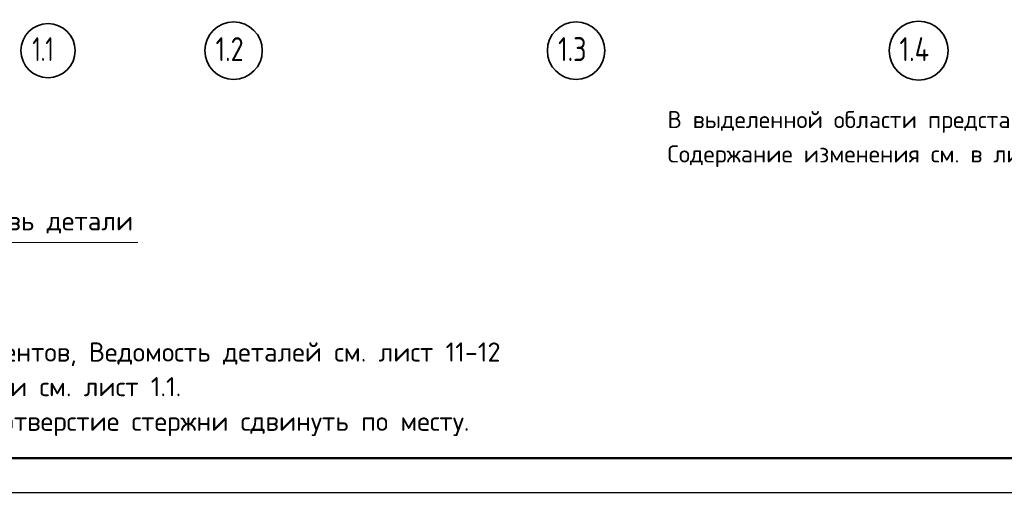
# Model space of a CAD drawing. Header units: millimetres. Extents: x 0 to 50400, y 0 to 35640.
# Tile 2 of 25: x 8771 to 26019, y 0 to 8291. Entities that reach past the tile are written whole.
import ezdxf

# ---------------------------------------------------------------- set-up
doc = ezdxf.new("R2010")
doc.units = ezdxf.units.MM
doc.linetypes.add('______5', pattern=[1320, 960, -120, 120, -120])
doc.layers.add('Standard', color=7, linetype='Continuous', lineweight=25)
doc.layers.add('Оси', color=7, linetype='______5', true_color=0x656565)
doc.styles.add('ISOCPEUR', font='txt')

msp = doc.modelspace()

# ---------------------------------------------------------------- linework, layer by layer
at = {"layer": 'Standard', "color": 7, "linetype": 'Continuous', "lineweight": 25, "transparency": 33554687}
msp.add_lwpolyline([(0, 0), (50400, 0), (50400, 35640), (0, 35640), (0, 0)], close=True, dxfattribs=at)
at = {"layer": 'Standard', "color": 7, "linetype": 'Continuous', "lineweight": 50, "transparency": 33554687}
msp.add_lwpolyline([(2400, 35040), (49800, 35040), (49800, 600), (2400, 600), (2400, 35040)], close=True, dxfattribs=at)
at = {"layer": 'Standard', "color": 7, "linetype": 'Continuous', "lineweight": 13, "transparency": 33554687}
msp.add_lwpolyline([(10841, 4385), (5882, 4385), (5882, 5552)], dxfattribs=at)
at = {"layer": 'Оси', "color": 7, "linetype": 'Continuous', "lineweight": 35, "transparency": 33554687}
for centre, radius in [((9268, 7747), 475), ((12518, 7747), 503), ((18518, 7747), 503), ((24518, 7747), 518)]:
    msp.add_circle(centre, radius, dxfattribs=at)

# ---------------------------------------------------------------- texts
at = {"layer": 'Standard', "color": 7, "linetype": 'Continuous', "lineweight": 18, "transparency": 33554687, "insert": (20118, 6688), "char_height": 300, "width": 13865.25, "attachment_point": 1, "line_spacing_factor": 1.204819}
msp.add_mtext('\\A1;{\\fISOCPEUR|i0|b0;\\H300.000000;\\W1.000000;\\C7;В выделенной области представлена замененная ( актуальная) версия.}\\P{\\fISOCPEUR|i0|b0;\\H300.000000;\\W1.000000;\\C7;Содержание изменения см. в листе разрешения на внесение изменений}\\P', dxfattribs=at)
at = {"layer": 'Standard', "color": 7, "linetype": 'Continuous', "lineweight": 25, "transparency": 33554687, "insert": (6074, 4503), "char_height": 336, "width": 4970.48, "attachment_point": 7, "style": 'ISOCPEUR'}
msp.add_mtext('\\A1;{\\fISOCPEUR|i0|b0;\\H335.999994;\\W1.000000;\\C7;верхняя ветвь детали}\\P', dxfattribs=at)
at = {"layer": 'Standard', "color": 7, "linetype": 'Continuous', "lineweight": 13, "transparency": 33554687, "insert": (3600, 2629), "char_height": 336, "width": 13664.28, "attachment_point": 1, "line_spacing_factor": 1.084337}
msp.add_mtext('\\A1;{\\fISOCPEUR|i0|b0;\\H335.999994;\\W1.000000;\\C7;1. Спецификацию элементов, Ведомость деталей см. лист 11-12}\\P{\\fISOCPEUR|i0|b0;\\H335.999994;\\W1.000000;\\C7;Ведомость расхода стали см. лист 1.1.}\\P{\\fISOCPEUR|i0|b0;\\H335.999994;\\W1.000000;\\C7;2. При попадании на отверстие стержни сдвинуть по месту.}\\P', dxfattribs=at)
at = {"layer": 'Оси', "color": 7, "linetype": 'Continuous', "lineweight": 35, "transparency": 33554687, "char_height": 420, "attachment_point": 7, "style": 'ISOCPEUR'}
for s, insert, width in [('\\W0.68;1.1', (8995, 7564), 689.49), ('\\W0.79;1.2', (12203, 7564), 795.29), ('\\W0.79;1.3', (18203, 7564), 795.29), ('\\W0.80;1.4', (24182, 7564), 839.61)]:
    msp.add_mtext(s, dxfattribs=dict(at, insert=insert, width=width))

doc.saveas('drawing.dxf')
